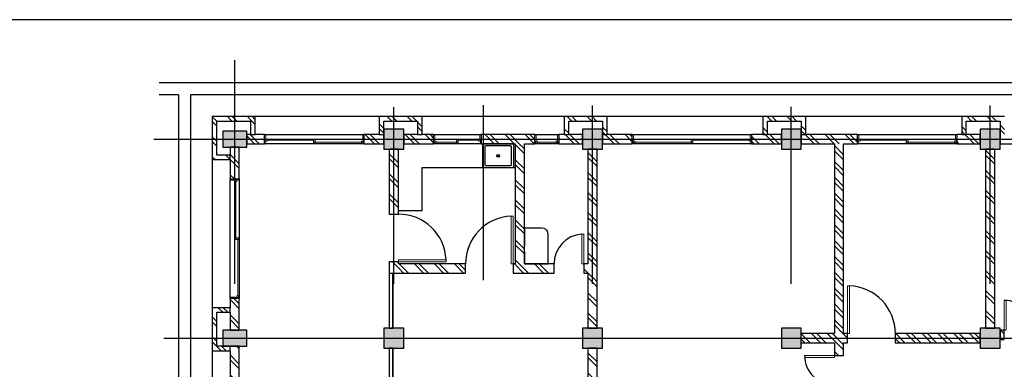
# Model space of a CAD drawing. Header units: inches. Extents: x 0 to 1544102, y -90707 to 23144100.
# Tile 151 of 155: x 1154035 to 1178802, y 727541 to 736323. Entities that reach past the tile are written whole.
import ezdxf

# ---------------------------------------------------------------- set-up
doc = ezdxf.new("R2010")
doc.units = ezdxf.units.IN
doc.header["$LTSCALE"] = 1800
doc.header["$MEASUREMENT"] = 0
doc.linetypes.add('Grid Line', pattern=[22.225, 12.7, -3.175, 3.175, -3.175])
doc.layers.get('0').update_dxf_attribs({"color": 253})
doc.layers.add('Road', color=3, linetype='Continuous')
pattern_1 = [(45, (-45654.37, 31662), (-251.4472, 251.4472), []), (45, (-45654.37, 32043), (-251.4472, 251.4472), [])]
pattern_2 = [(45, (345775, 135858.22), (-198.87378, 198.87378), []), (45, (345907.58, 135858.22), (-198.87378, 198.87378), [])]

# ---------------------------------------------------------------- blocks, each defined once
blk = doc.blocks.new('M_Double-Flush - D6 1500 x 2100mm-677711-Level 1')
at = {"lineweight": 18}
for p, q in [((-750, -115), (-750, -865)), ((-750, -115), (-699, -115)), ((-699, -115), (-699, -865)), ((699, -115), (699, -863)), ((750, -115), (699, -115)), ((750, -115), (750, -865)), ((-750, -865), (-699, -865))]:
    blk.add_line(p, q, dxfattribs=at)
for centre, start, end in [((-750, -115), 270, 360), ((750, -115), 180, 270)]:
    blk.add_arc(centre, 750, start, end)
blk = doc.blocks.new('M_Single-Flush - D5 1200 x 2100mm-680661-Level 1')
at = {"lineweight": 18}
for p, q in [((549, -115), (549, -1316)), ((600, -115), (549, -115)), ((600, -115), (600, -1316)), ((600, -1316), (549, -1316))]:
    blk.add_line(p, q, dxfattribs=at)
blk.add_arc((600, -115), 1202, 180, 267.5676)
blk = doc.blocks.new('M_Sliding with Trim - W2 2500 x1200mm-430503-Level 1')
at = {"lineweight": 18}
for p, q in [((-1218.25, 115), (-1250, 115)), ((-1218.25, -7.1), (-1218.25, 115)), ((1218.25, 115), (1250, 115)), ((1218.25, -7.1), (1218.25, 115)), ((1250, 115), (1250, -115)), ((-1250, -115), (-1230.95, -115)), ((-1230.95, -7.1), (-1218.25, -7.1)), ((-1230.95, -115), (-1230.95, -7.1)), ((-1186.5, -51.55), (-1230.95, -51.55)), ((-1218.25, -7.1), (-1186.5, -7.1)), ((-1186.5, -7.1), (-1186.5, -51.55)), ((-22.225, -29.325), (-1186.5, -29.325)), ((-22.225, -7.1), (22.225, -7.1)), ((-22.225, -96), (-22.225, -7.1)), ((22.225, -51.55), (-22.225, -51.55)), ((22.225, -96), (-22.225, -96)), ((22.225, -7.1), (22.225, -96)), ((22.225, -73.775), (1186.5, -73.775)), ((1186.5, -51.55), (1230.95, -51.55)), ((1186.5, -96), (1186.5, -51.55)), ((1230.95, -96), (1186.5, -96)), ((1230.95, -7.1), (1218.25, -7.1)), ((1230.95, -115), (1230.95, -7.1)), ((1250, -115), (1230.95, -115))]:
    blk.add_line(p, q, dxfattribs=at)
blk = doc.blocks.new('M_Sliding with Trim - W1 3000 x1200mm-366998-Level 1')
at = {"lineweight": 18}
for p, q in [((-1500, 115), (-1480.95, 115)), ((-1480.95, 115), (-1480.95, 7.1)), ((-1436.5, 51.55), (-1480.95, 51.55)), ((-1480.95, 7.1), (-1468.25, 7.1)), ((-1468.25, 7.1), (-1436.5, 7.1)), ((-1468.25, 7.1), (-1468.25, -115)), ((-1436.5, 7.1), (-1436.5, 51.55)), ((-22.225, 29.325), (-1436.5, 29.325)), ((-22.225, 96), (-22.225, 7.1)), ((22.225, 96), (-22.225, 96)), ((22.225, 51.55), (-22.225, 51.55)), ((-22.225, 7.1), (22.225, 7.1)), ((22.225, 7.1), (22.225, 96)), ((22.225, 73.775), (1436.5, 73.775)), ((1436.5, 96), (1436.5, 51.55)), ((1480.95, 96), (1436.5, 96)), ((1436.5, 51.55), (1480.95, 51.55)), ((1468.25, 7.1), (1468.25, -115)), ((1480.95, 7.1), (1468.25, 7.1)), ((1480.95, 115), (1480.95, 7.1)), ((1500, 115), (1480.95, 115)), ((1500, -115), (1500, 115)), ((-1468.25, -115), (-1500, -115)), ((1468.25, -115), (1500, -115))]:
    blk.add_line(p, q, dxfattribs=at)
blk = doc.blocks.new('M_Double-Flush - D2 1500 x 2100mm-359630-Level 1')
at = {"lineweight": 18}
for p, q in [((-750, 865), (-699, 865)), ((-750, 115), (-750, 865)), ((-699, 115), (-699, 865)), ((699, 115), (699, 863)), ((750, 115), (750, 865)), ((-750, 115), (-699, 115)), ((750, 115), (699, 115))]:
    blk.add_line(p, q, dxfattribs=at)
for centre, start, end in [((-750, 115), 0, 90), ((750, 115), 90, 180)]:
    blk.add_arc(centre, 750, start, end)
blk = doc.blocks.new('M_Single-Flush - D5 1200 x 2100mm-680594-Level 1')
at = {"lineweight": 18}
for p, q in [((549, 115), (549, 1316)), ((600, 1316), (549, 1316)), ((600, 115), (600, 1316)), ((600, 115), (549, 115))]:
    blk.add_line(p, q, dxfattribs=at)
blk.add_arc((600, 115), 1202, 92.4324, 180)
blk = doc.blocks.new('M_Single-Flush - D4 -  0750 x 2100mm-425889-Level 1')
at = {"lineweight": 18}
for p, q in [((324, 115), (324, 865)), ((375, 865), (324, 865)), ((375, 115), (375, 865)), ((375, 115), (324, 115))]:
    blk.add_line(p, q, dxfattribs=at)
blk.add_arc((375, 115), 752, 93.8903, 180)
blk = doc.blocks.new('M_Transom - V1 600 X 600-622764-Level 1')
at = {"lineweight": 18}
for p, q in [((-338.1, 115), (-319.05, 115)), ((-319.05, 51.55), (-319.05, 115)), ((-319.05, 96), (-319.05, 51.55)), ((-319.05, 96), (-274.6, 96)), ((-319.05, 51.55), (-274.6, 51.55)), ((-319.05, 51.55), (-306.35, 51.55)), ((-306.35, -115), (-306.35, 51.55)), ((-274.6, 96), (-274.6, 51.55)), ((-274.6, 73.775), (198.4, 73.775)), ((198.4, 96), (198.4, 51.55)), ((242.85, 96), (198.4, 96)), ((242.85, 51.55), (198.4, 51.55)), ((230.15, 51.55), (242.85, 51.55)), ((230.15, 51.55), (230.15, -115)), ((242.85, 51.55), (242.85, 115)), ((261.9, 115), (242.85, 115)), ((242.85, 96), (242.85, 51.55)), ((-306.35, -115), (-338.1, -115)), ((230.15, -115), (261.9, -115))]:
    blk.add_line(p, q, dxfattribs=at)
blk = doc.blocks.new('M_Sliding with Trim - W3 1200 x1200mm-430111-Level 1')
at = {"lineweight": 18}
for p, q in [((-600, 115), (-580.95, 115)), ((-580.95, 115), (-580.95, 7.1)), ((-536.5, 51.55), (-580.95, 51.55)), ((-580.95, 7.1), (-568.25, 7.1)), ((-568.25, 7.1), (-536.5, 7.1)), ((-568.25, 7.1), (-568.25, -115)), ((-536.5, 7.1), (-536.5, 51.55)), ((-22.225, 29.325), (-536.5, 29.325)), ((-22.225, 96), (-22.225, 7.1)), ((22.225, 96), (-22.225, 96)), ((22.225, 51.55), (-22.225, 51.55)), ((-22.225, 7.1), (22.225, 7.1)), ((22.225, 7.1), (22.225, 96)), ((22.225, 73.775), (536.5, 73.775)), ((536.5, 96), (536.5, 51.55)), ((580.95, 96), (536.5, 96)), ((536.5, 51.55), (580.95, 51.55)), ((568.25, 7.1), (568.25, -115)), ((580.95, 7.1), (568.25, 7.1)), ((580.95, 115), (580.95, 7.1)), ((600, 115), (580.95, 115)), ((600, -115), (600, 115)), ((-568.25, -115), (-600, -115)), ((568.25, -115), (600, -115))]:
    blk.add_line(p, q, dxfattribs=at)
blk = doc.blocks.new('A$C47285893')
for points in [[(56, -41), (56, 676, 0.414214), (21, 711), (-509, 711, 0.414214), (-544, 676), (-544, -41, 0.414214), (-509, -76), (21, -76, 0.414214)], [(0, 0), (0, 635, 0.414214), (-20, 655), (-467, 655, 0.414214), (-488, 635), (-488, 0, 0.414214), (-467, -20), (-20, -20, 0.414214)]]:
    blk.add_lwpolyline(points, format="xyb", close=True)
for radius in [33.3, 25]:
    blk.add_circle((-240, 318), radius)
blk = doc.blocks.new('A$C6CC2746C')
at = {"lineweight": 9}
h = blk.add_hatch(dxfattribs=at)
h.set_pattern_fill('FP_1', color=256, style=0, pattern_type=2)
h.set_pattern_definition(pattern_1)
h.paths.add_polyline_path([(-39606, 2139), (-39376, 2139), (-39376, 2239), (-39606, 2239)], flags=0)
h.paths.add_polyline_path([(-39376, 3739), (-39376, 6639), (-39606, 6639), (-39606, 3739)], flags=0)
h = blk.add_hatch(dxfattribs=at)
h.set_pattern_fill('FP_1', color=256, style=0, pattern_type=2)
h.set_pattern_definition(pattern_1)
h.paths.add_polyline_path([(-44291, 2139), (-44291, 2254), (-44971, 2254), (-44971, 2139), (-44856, 2139)], flags=0)
h = blk.add_hatch(dxfattribs=at)
h.set_pattern_fill('FP_1', color=256, style=0, pattern_type=2)
h.set_pattern_definition(pattern_1)
h.paths.add_polyline_path([(-44856, 1289), (-44856, 2139), (-44971, 2139), (-44971, 1289)], flags=0)
for points in [[(-44156, 1639), (-44156, 2139), (-44656, 2139), (-44656, 1639)], [(-39156, 1639), (-39156, 2139), (-39656, 2139), (-39656, 1639)], [(-44156, -3361), (-44156, -2861), (-44656, -2861), (-44656, -3361)], [(-39156, -3361), (-39156, -2861), (-39656, -2861), (-39656, -3361)], [(-44156, -8361), (-44156, -7861), (-44656, -7861), (-44656, -8361)], [(-39156, -8361), (-39156, -7861), (-39656, -7861), (-39656, -8361)], [(-44156, -13361), (-44156, -12861), (-44656, -12861), (-44656, -13361)], [(-39156, -13361), (-39156, -12861), (-39656, -12861), (-39656, -13361)], [(-44206, -17411), (-44206, -16811), (-44606, -16811), (-44606, -17411)], [(-39206, -17411), (-39206, -16811), (-39606, -16811), (-39606, -17411)]]:
    blk.add_hatch(color=256).paths.add_polyline_path(points, flags=0)
h = blk.add_hatch(dxfattribs=at)
h.set_pattern_fill('FP_1', color=256, style=0, pattern_type=2)
h.set_pattern_definition(pattern_1)
h.paths.add_polyline_path([(-39656, 1774), (-39656, 2004), (-44156, 2004), (-44156, 1774), (-43867, 1774)], flags=0)
h = blk.add_hatch(dxfattribs=at)
h.set_pattern_fill('FP_1', color=256, style=0, pattern_type=2)
h.set_pattern_definition(pattern_1)
h.paths.add_polyline_path([(-44521, -2861), (-44291, -2861), (-44291, -1446), (-44521, -1446), (-44521, -2746)], flags=0)
h.paths.add_polyline_path([(-44521, 1054), (-44291, 1054), (-44291, 1639), (-44521, 1639), (-44521, 1174)], flags=0)
h = blk.add_hatch(dxfattribs=at)
h.set_pattern_fill('ANSI32', color=256, scale=750, style=0)
h.set_pattern_definition(pattern_2)
h.paths.add_polyline_path([(-39291, -1796), (-39291, -1696), (-39521, -1696), (-39521, -1796)], flags=0)
h.paths.add_polyline_path([(-39291, -496), (-39291, 1639), (-39521, 1639), (-39521, -496)], flags=0)
h = blk.add_hatch(dxfattribs=at)
h.set_pattern_fill('FP_1', color=256, style=0, pattern_type=2)
h.set_pattern_definition(pattern_1)
h.paths.add_polyline_path([(-44521, 1174), (-44521, 1289), (-44971, 1289), (-44971, 1174)], flags=0)
h = blk.add_hatch(dxfattribs=at)
h.set_pattern_fill('ANSI32', color=256, scale=750, style=0)
h.set_pattern_definition(pattern_2)
h.paths.add_polyline_path([(-39291, -2026), (-39291, -1796), (-44291, -1796), (-44291, -2026), (-43867, -2026)], flags=0)
h = blk.add_hatch(dxfattribs=at)
h.set_pattern_fill('ANSI32', color=256, scale=750, style=0)
h.set_pattern_definition(pattern_2)
h.paths.add_polyline_path([(-37291, -2026), (-37291, -1796), (-37474, -1796), (-37474, -2026)], flags=0)
h.paths.add_polyline_path([(-39291, -2026), (-38974, -2026), (-38974, -1796), (-39291, -1796)], flags=0)
h = blk.add_hatch(dxfattribs=at)
h.set_pattern_fill('ANSI32', color=256, scale=750, style=0)
h.set_pattern_definition(pattern_2)
h.paths.add_polyline_path([(-39406, -2026), (-39521, -2026), (-39521, -2861), (-39406, -2861)])
h.paths.add_polyline_path([(-39291, -2026), (-39406, -2026), (-39406, -2861), (-39291, -2861)])
h = blk.add_hatch(dxfattribs=at)
h.set_pattern_fill('FP_1', color=256, style=0, pattern_type=2)
h.set_pattern_definition(pattern_1)
h.paths.add_polyline_path([(-44521, -2861), (-44521, -2746), (-44971, -2746), (-44971, -2861), (-44856, -2861)], flags=0)
h = blk.add_hatch(dxfattribs=at)
h.set_pattern_fill('FP_1', color=256, style=0, pattern_type=2)
h.set_pattern_definition(pattern_1)
h.paths.add_polyline_path([(-44856, -3826), (-44856, -2861), (-44971, -2861), (-44971, -3826)], flags=0)
h = blk.add_hatch(dxfattribs=at)
h.set_pattern_fill('FP_1', color=256, style=0, pattern_type=2)
h.set_pattern_definition(pattern_1)
h.paths.add_polyline_path([(-44521, -7861), (-44291, -7861), (-44291, -7111), (-44521, -7111), (-44521, -7746)], flags=0)
h.paths.add_polyline_path([(-44521, -4111), (-44291, -4111), (-44291, -3361), (-44521, -3361), (-44521, -3826)], flags=0)
h = blk.add_hatch(dxfattribs=at)
h.set_pattern_fill('FP_1', color=256, style=0, pattern_type=2)
h.set_pattern_definition(pattern_1)
h.paths.add_polyline_path([(-44521, -3826), (-44521, -3711), (-44856, -3711), (-44856, -3826)], flags=0)
h = blk.add_hatch(dxfattribs=at)
h.set_pattern_fill('FP_1', color=256, style=0, pattern_type=2)
h.set_pattern_definition(pattern_1)
h.paths.add_polyline_path([(-44521, -7861), (-44521, -7746), (-44971, -7746), (-44971, -7861), (-44856, -7861)], flags=0)
h = blk.add_hatch(dxfattribs=at)
h.set_pattern_fill('FP_1', color=256, style=0, pattern_type=2)
h.set_pattern_definition(pattern_1)
h.paths.add_polyline_path([(-44856, -8826), (-44856, -7861), (-44971, -7861), (-44971, -8826)], flags=0)
h = blk.add_hatch(dxfattribs=at)
h.set_pattern_fill('FP_1', color=256, style=0, pattern_type=2)
h.set_pattern_definition(pattern_1)
h.paths.add_polyline_path([(-39656, -8226), (-39656, -7996), (-44156, -7996), (-44156, -8226), (-40289, -8226)], flags=0)
h = blk.add_hatch(dxfattribs=at)
h.set_pattern_fill('FP_1', color=256, style=0, pattern_type=2)
h.set_pattern_definition(pattern_1)
h.paths.add_polyline_path([(-34656, -8226), (-34656, -7996), (-39156, -7996), (-39156, -8226), (-36712, -8226)], flags=0)
h = blk.add_hatch(dxfattribs=at)
h.set_pattern_fill('FP_1', color=256, style=0, pattern_type=2)
h.set_pattern_definition(pattern_1)
h.paths.add_polyline_path([(-44291, -12861), (-44291, -12111), (-44521, -12111), (-44521, -12861)], flags=0)
h.paths.add_polyline_path([(-44521, -10911), (-44291, -10911), (-44291, -9561), (-44521, -9561)], flags=0)
h.paths.add_polyline_path([(-44521, -8961), (-44291, -8961), (-44291, -8361), (-44521, -8361), (-44521, -8826)], flags=0)
h = blk.add_hatch(dxfattribs=at)
h.set_pattern_fill('FP_1', color=256, style=0, pattern_type=2)
h.set_pattern_definition(pattern_1)
h.paths.add_polyline_path([(-41041, -12996), (-41041, -11306), (-41271, -11306), (-41271, -12996)], flags=0)
h.paths.add_polyline_path([(-41271, -10106), (-41041, -10106), (-41041, -9076), (-41271, -9076), (-41271, -10056)], flags=0)
h.paths.add_polyline_path([(-41041, -8326), (-41041, -8226), (-41271, -8226), (-41271, -8326)], flags=0)
h = blk.add_hatch(dxfattribs=at)
h.set_pattern_fill('FP_1', color=256, style=0, pattern_type=2)
h.set_pattern_definition(pattern_1)
h.paths.add_polyline_path([(-44521, -8826), (-44521, -8711), (-44856, -8711), (-44856, -8826)], flags=0)
h = blk.add_hatch(dxfattribs=at)
h.set_pattern_fill('FP_1', color=256, style=0, pattern_type=2)
h.set_pattern_definition(pattern_1)
h.paths.add_polyline_path([(-41271, -10056), (-41271, -9826), (-44291, -9826), (-44291, -10056), (-41407, -10056)], flags=0)
h = blk.add_hatch(dxfattribs=at)
h.set_pattern_fill('FP_1', color=256, style=0, pattern_type=2)
h.set_pattern_definition(pattern_1)
h.paths.add_polyline_path([(-44521, -12511), (-44521, -12396), (-44971, -12396), (-44971, -12511), (-44856, -12511)], flags=0)
h = blk.add_hatch(dxfattribs=at)
h.set_pattern_fill('FP_1', color=256, style=0, pattern_type=2)
h.set_pattern_definition(pattern_1)
h.paths.add_polyline_path([(-44856, -13476), (-44856, -12511), (-44971, -12511), (-44971, -13476)], flags=0)
h = blk.add_hatch(dxfattribs=at)
h.set_pattern_fill('FP_1', color=256, style=0, pattern_type=2)
h.set_pattern_definition(pattern_1)
h.paths.add_polyline_path([(-41041, -13226), (-41041, -12996), (-41321, -12996), (-41321, -13226)], flags=0)
h.paths.add_polyline_path([(-42521, -13226), (-42521, -12996), (-44156, -12996), (-44156, -13226), (-43867, -13226)], flags=0)
h = blk.add_hatch(dxfattribs=at)
h.set_pattern_fill('FP_1', color=256, style=0, pattern_type=2)
h.set_pattern_definition(pattern_1)
h.paths.add_polyline_path([(-44521, -13476), (-44521, -13361), (-44856, -13361), (-44856, -13476)], flags=0)
h = blk.add_hatch(dxfattribs=at)
h.set_pattern_fill('FP_1', color=256, style=0, pattern_type=2)
h.set_pattern_definition(pattern_1)
h.paths.add_polyline_path([(-44291, -16811), (-44291, -16361), (-44521, -16361), (-44521, -16811)], flags=0)
h.paths.add_polyline_path([(-44291, -13861), (-44291, -13361), (-44521, -13361), (-44521, -13861)], flags=0)
h = blk.add_hatch(dxfattribs=at)
h.set_pattern_fill('FP_1', color=256, style=0, pattern_type=2)
h.set_pattern_definition(pattern_1)
h.paths.add_polyline_path([(-44971, -17676), (-44856, -17676), (-44856, -16596), (-44971, -16596), (-44971, -17366)], flags=0)
h = blk.add_hatch(dxfattribs=at)
h.set_pattern_fill('FP_1', color=256, style=0, pattern_type=2)
h.set_pattern_definition(pattern_1)
h.paths.add_polyline_path([(-44521, -16711), (-44521, -16596), (-44856, -16596), (-44856, -16711)], flags=0)
h = blk.add_hatch(dxfattribs=at)
h.set_pattern_fill('FP_1', color=256, style=0, pattern_type=2)
h.set_pattern_definition(pattern_1)
h.paths.add_polyline_path([(-39606, -17226), (-39606, -16996), (-40406, -16996), (-40406, -17226), (-40056, -17226)], flags=0)
h.paths.add_polyline_path([(-44006, -17226), (-43406, -17226), (-43406, -16996), (-44206, -16996), (-44206, -17226)], flags=0)
h = blk.add_hatch(dxfattribs=at)
h.set_pattern_fill('FP_1', color=256, style=0, pattern_type=2)
h.set_pattern_definition(pattern_1)
h.paths.add_polyline_path([(-34721, -17226), (-34606, -17226), (-34606, -16996), (-35406, -16996), (-35406, -17226), (-34923, -17226)], flags=0)
h.paths.add_polyline_path([(-39206, -17226), (-38406, -17226), (-38406, -16996), (-39206, -16996)], flags=0)
h = blk.add_hatch(dxfattribs=at)
h.set_pattern_fill('FP_1', color=256, style=0, pattern_type=2)
h.set_pattern_definition(pattern_1)
h.paths.add_polyline_path([(-43891, -17561), (-43891, -17226), (-44006, -17226), (-44006, -17561)], flags=0)
h = blk.add_hatch(dxfattribs=at)
h.set_pattern_fill('FP_1', color=256, style=0, pattern_type=2)
h.set_pattern_definition(pattern_1)
h.paths.add_polyline_path([(-40056, -17676), (-40056, -17226), (-40171, -17226), (-40171, -17676)], flags=0)
h = blk.add_hatch(dxfattribs=at)
h.set_pattern_fill('FP_1', color=256, style=0, pattern_type=2)
h.set_pattern_definition(pattern_1)
h.paths.add_polyline_path([(-39091, -17561), (-39091, -17226), (-39206, -17226), (-39206, -17561)], flags=0)
h = blk.add_hatch(dxfattribs=at)
h.set_pattern_fill('FP_1', color=256, style=0, pattern_type=2)
h.set_pattern_definition(pattern_1)
h.paths.add_polyline_path([(-44856, -17676), (-43891, -17676), (-43891, -17561), (-44856, -17561)], flags=0)
h = blk.add_hatch(dxfattribs=at)
h.set_pattern_fill('FP_1', color=256, style=0, pattern_type=2)
h.set_pattern_definition(pattern_1)
h.paths.add_polyline_path([(-39091, -17676), (-39091, -17561), (-40056, -17561), (-40056, -17676)], flags=0)
at = {"linetype": 'Grid Line'}
for p, q in [((-44406, -19143), (-44406, 14468)), ((-39406, -18899), (-39406, 12869)), ((-768, 1889), (-45250, 1889)), ((-768, -3111), (-45221, -3111)), ((-768, -8111), (-45251, -8111)), ((-12291, -10856), (-45257, -10856)), ((-768, -13111), (-45213, -13111)), ((-768, -17111), (-46391, -17111))]:
    blk.add_line(p, q, dxfattribs=at)
for p, q in [((-45821, 13304), (-45821, -19014)), ((-45521, 13004), (-45521, -18226)), ((-44156, 2139), (-44656, 2139)), ((-44656, 2139), (-44656, 1639)), ((-44156, 1639), (-44156, 2139)), ((-39156, 2139), (-39656, 2139)), ((-39656, 2139), (-39656, 1639)), ((-39156, 1639), (-39156, 2139)), ((-44656, 1639), (-44156, 1639)), ((-39656, 1639), (-39156, 1639)), ((-44521, 1174), (-44521, 1289)), ((-44971, 1174), (-44971, -2746)), ((-44521, -1446), (-44521, 1054)), ((-44291, 1054), (-44291, -1446)), ((-44156, -2861), (-44656, -2861)), ((-44656, -2861), (-44656, -3361)), ((-44521, -2861), (-44521, -2746)), ((-44156, -3361), (-44156, -2861)), ((-39156, -2861), (-39656, -2861)), ((-39656, -2861), (-39656, -3361)), ((-39156, -3361), (-39156, -2861)), ((-44656, -3361), (-44156, -3361)), ((-39656, -3361), (-39156, -3361)), ((-44521, -3826), (-44521, -3711)), ((-44971, -3826), (-44971, -7746)), ((-44521, -7111), (-44521, -4111)), ((-44291, -4111), (-44291, -7111)), ((-44156, -7861), (-44656, -7861)), ((-44656, -7861), (-44656, -8361)), ((-44521, -7861), (-44521, -7746)), ((-44156, -8361), (-44156, -7861)), ((-39156, -7861), (-39656, -7861)), ((-39656, -7861), (-39656, -8361)), ((-39156, -8361), (-39156, -7861)), ((-44656, -8361), (-44156, -8361)), ((-39656, -8361), (-39156, -8361)), ((-44971, -8826), (-44971, -12396)), ((-44521, -8826), (-44521, -8711)), ((-44521, -9561), (-44521, -8961)), ((-44291, -8961), (-44291, -9561)), ((-42171, -9386), (-42171, -9826)), ((-41271, -9226), (-42011, -9226)), ((-41271, -9826), (-41271, -9226)), ((-42171, -9826), (-41738, -9826)), ((-41586, -9826), (-41271, -9826)), ((-43691, -12396), (-43691, -10056)), ((-44521, -12111), (-44521, -10911)), ((-44291, -10911), (-44291, -12111)), ((-44521, -12511), (-44521, -12396)), ((-42611, -12396), (-43691, -12396)), ((-42611, -12996), (-42611, -12396)), ((-44156, -12861), (-44656, -12861)), ((-44656, -12861), (-44656, -13361)), ((-44156, -13361), (-44156, -12861)), ((-39156, -12861), (-39656, -12861)), ((-39656, -12861), (-39656, -13361)), ((-39156, -13361), (-39156, -12861)), ((-41041, -13226), (-41041, -13126)), ((-44656, -13361), (-44156, -13361)), ((-44521, -13476), (-44521, -13361)), ((-39656, -13132), (-41041, -13132)), ((-39656, -13220), (-41041, -13220)), ((-39656, -13361), (-39156, -13361)), ((-35956, -13132), (-39156, -13132)), ((-35956, -13220), (-39156, -13220)), ((-44971, -13476), (-44971, -16596)), ((-44521, -16361), (-44521, -13861)), ((-44291, -13861), (-44291, -16361)), ((-44206, -16811), (-44606, -16811)), ((-44606, -16811), (-44606, -17411)), ((-44521, -16711), (-44521, -16596)), ((-44206, -17411), (-44206, -16811)), ((-39206, -16811), (-39606, -16811)), ((-39606, -16811), (-39606, -17411)), ((-39206, -17411), (-39206, -16811)), ((-43406, -16996), (-40406, -16996)), ((-43891, -17226), (-44006, -17226)), ((-40406, -17226), (-43406, -17226)), ((-40056, -17226), (-40171, -17226)), ((-39091, -17226), (-39206, -17226)), ((-44606, -17411), (-44206, -17411)), ((-39606, -17411), (-39206, -17411)), ((-43891, -17676), (-40171, -17676)), ((-39091, -17676), (-34721, -17676)), ((-45521, -18226), (-33146, -18226)), ((-45521, -18526), (-45521, -19014)), ((-45521, -18526), (-33146, -18526))]:
    blk.add_line(p, q)
at = {"lineweight": 25}
for p, q in [((-44291, 2139), (-44291, 3639)), ((-44971, 2254), (-44971, 1174)), ((-39606, 2239), (-39606, 2139)), ((-39376, 2239), (-39606, 2239)), ((-39376, 2139), (-39376, 2239)), ((-44856, 2139), (-44291, 2139)), ((-44856, 1289), (-44856, 2139)), ((-39656, 2004), (-44156, 2004)), ((-44156, 2004), (-44156, 1774)), ((-39656, 1774), (-39656, 2004)), ((-39606, 2139), (-39376, 2139)), ((-44156, 1774), (-39656, 1774)), ((-44521, 1639), (-44521, 1289)), ((-44291, 1639), (-44521, 1639)), ((-44291, 1054), (-44291, 1639)), ((-39521, 1639), (-39521, -496)), ((-39291, 1639), (-39521, 1639)), ((-39291, -496), (-39291, 1639)), ((-44521, 1289), (-44856, 1289)), ((-44971, 1174), (-44521, 1174)), ((-44521, 1174), (-44521, 1054)), ((-44521, 1054), (-44291, 1054)), ((-39521, -496), (-39291, -496)), ((-44521, -1446), (-44521, -2746)), ((-44291, -1446), (-44521, -1446)), ((-44291, -1796), (-44291, -1446)), ((-39521, -1696), (-39521, -1796)), ((-39291, -1696), (-39521, -1696)), ((-39291, -1796), (-39291, -1696)), ((-39521, -1796), (-44291, -1796)), ((-38974, -1796), (-39291, -1796)), ((-38974, -2026), (-38974, -1796)), ((-44291, -2861), (-44291, -2026)), ((-44291, -2026), (-39521, -2026)), ((-39521, -2026), (-39521, -2861)), ((-39291, -2026), (-38974, -2026)), ((-39291, -2861), (-39291, -2026)), ((-44521, -2746), (-44971, -2746)), ((-44971, -2746), (-44971, -3826)), ((-44856, -2861), (-44291, -2861)), ((-44856, -3711), (-44856, -2861)), ((-39291, -2861), (-39521, -2861)), ((-44291, -3361), (-44521, -3361)), ((-44521, -3361), (-44521, -3711)), ((-44291, -4111), (-44291, -3361)), ((-44521, -3711), (-44856, -3711)), ((-44971, -3826), (-44521, -3826)), ((-44521, -3826), (-44521, -4111)), ((-44521, -4111), (-44291, -4111)), ((-44291, -7111), (-44521, -7111)), ((-44521, -7111), (-44521, -7746)), ((-44291, -7861), (-44291, -7111)), ((-44521, -7746), (-44971, -7746)), ((-44971, -7746), (-44971, -8826)), ((-44856, -7861), (-44291, -7861)), ((-44856, -8711), (-44856, -7861)), ((-39656, -7996), (-44156, -7996)), ((-44156, -7996), (-44156, -8226)), ((-39656, -8226), (-39656, -7996)), ((-37291, -7996), (-39156, -7996)), ((-39156, -7996), (-39156, -8226)), ((-44521, -8361), (-44521, -8711)), ((-44291, -8361), (-44521, -8361)), ((-44291, -8961), (-44291, -8361)), ((-44156, -8226), (-41271, -8226)), ((-41271, -8226), (-41271, -8326)), ((-41271, -8326), (-41041, -8326)), ((-41041, -8226), (-39656, -8226)), ((-41041, -8326), (-41041, -8226)), ((-39156, -8226), (-34656, -8226)), ((-44971, -8826), (-44521, -8826)), ((-44521, -8711), (-44856, -8711)), ((-44521, -8826), (-44521, -8961)), ((-44521, -8961), (-44291, -8961)), ((-41041, -9076), (-41271, -9076)), ((-41271, -9076), (-41271, -9826)), ((-41041, -10106), (-41041, -9076)), ((-44521, -9561), (-44521, -10911)), ((-44291, -9561), (-44521, -9561)), ((-44291, -9826), (-44291, -9561)), ((-41271, -9826), (-44291, -9826)), ((-44291, -10911), (-44291, -10056)), ((-44291, -10056), (-41271, -10056)), ((-41271, -10056), (-41271, -10106)), ((-41271, -10106), (-41041, -10106)), ((-44521, -10911), (-44291, -10911)), ((-41041, -11306), (-41271, -11306)), ((-41271, -11306), (-41271, -12996)), ((-41041, -13126), (-41041, -11306)), ((-44521, -12111), (-44521, -12396)), ((-44291, -12111), (-44521, -12111)), ((-44291, -12861), (-44291, -12111)), ((-44521, -12396), (-44971, -12396)), ((-44971, -12396), (-44971, -13476)), ((-44856, -12511), (-44521, -12511)), ((-44856, -13361), (-44856, -12511)), ((-44521, -12511), (-44521, -12861)), ((-44521, -12861), (-44291, -12861)), ((-42521, -12996), (-44156, -12996)), ((-44156, -12996), (-44156, -13226)), ((-42521, -13226), (-42521, -12996)), ((-41271, -12996), (-41321, -12996)), ((-41321, -12996), (-41321, -13226)), ((-39656, -13126), (-41041, -13126)), ((-39656, -13226), (-39656, -13126)), ((-35956, -13126), (-39156, -13126)), ((-39156, -13126), (-39156, -13226)), ((-44291, -13361), (-44856, -13361)), ((-44291, -13861), (-44291, -13361)), ((-44156, -13226), (-42521, -13226)), ((-41321, -13226), (-41041, -13226)), ((-41041, -13226), (-39656, -13226)), ((-39156, -13226), (-35956, -13226)), ((-44971, -13476), (-44521, -13476)), ((-44521, -13476), (-44521, -13861)), ((-44521, -13861), (-44291, -13861)), ((-44291, -16361), (-44521, -16361)), ((-44521, -16361), (-44521, -16596)), ((-44291, -16811), (-44291, -16361)), ((-44971, -16596), (-44971, -17676)), ((-44521, -16596), (-44971, -16596)), ((-44856, -17561), (-44856, -16711)), ((-44856, -16711), (-44521, -16711)), ((-44521, -16711), (-44521, -16811)), ((-44521, -16811), (-44291, -16811)), ((-43406, -16996), (-44206, -16996)), ((-44206, -16996), (-44206, -17226)), ((-43406, -17226), (-43406, -16996)), ((-39606, -16996), (-40406, -16996)), ((-40406, -16996), (-40406, -17226)), ((-39606, -17226), (-39606, -16996)), ((-38406, -16996), (-39206, -16996)), ((-39206, -16996), (-39206, -17561)), ((-44206, -17226), (-44006, -17226)), ((-44006, -17226), (-44006, -17561)), ((-43891, -17226), (-43406, -17226)), ((-43891, -17676), (-43891, -17226)), ((-40406, -17226), (-40171, -17226)), ((-40171, -17226), (-40171, -17676)), ((-40056, -17226), (-39606, -17226)), ((-40056, -17561), (-40056, -17226)), ((-39091, -17226), (-38406, -17226)), ((-39091, -17676), (-39091, -17226)), ((-44006, -17561), (-44856, -17561)), ((-39206, -17561), (-40056, -17561)), ((-44971, -17676), (-43891, -17676)), ((-40171, -17676), (-39091, -17676))]:
    blk.add_line(p, q, dxfattribs=at)
blk.add_arc((-42011, -9386), 160, 90, 180)
for name, p, rotation in [('M_Double-Flush - D6 1500 x 2100mm-677711-Level 1', (-39491, 2989), 270), ('M_Sliding with Trim - W2 2500 x1200mm-430503-Level 1', (-44406, -196), 90), ('M_Single-Flush - D5 1200 x 2100mm-680661-Level 1', (-39406, -1096), 270), ('M_Double-Flush - D2 1500 x 2100mm-359630-Level 1', (-38224, -1911), 180), ('M_Sliding with Trim - W1 3000 x1200mm-366998-Level 1', (-44406, -5611), 270), ('M_Single-Flush - D4 -  0750 x 2100mm-425889-Level 1', (-41156, -8701), 90), ('M_Transom - V1 600 X 600-622764-Level 1', (-44406, -9299), 270), ('M_Single-Flush - D5 1200 x 2100mm-680594-Level 1', (-41156, -10706), 90), ('M_Sliding with Trim - W3 1200 x1200mm-430111-Level 1', (-44406, -11511), 270), ('M_Sliding with Trim - W2 2500 x1200mm-430503-Level 1', (-44406, -15111), 90)]:
    blk.add_blockref(name, p, dxfattribs=dict(rotation=rotation))
at = {"ltscale": 500}
blk.add_blockref('A$C47285893', (-43747, -10804), dxfattribs=at)
for name, p in [('M_Single-Flush - D5 1200 x 2100mm-680594-Level 1', (-41921, -13111)), ('M_Sliding with Trim - W1 3000 x1200mm-366998-Level 1', (-41906, -17111))]:
    blk.add_blockref(name, p)
blk = doc.blocks.new('key plan')
at = {"layer": 'Road'}
blk.add_line((-175999.9, -357250), (-175999.9, -9002.9), dxfattribs=at)
at = {"ltscale": 100, "rotation": 180}
blk.add_blockref('A$C6CC2746C', (-223406.1, -43361), dxfattribs=at)

msp = doc.modelspace()

# ---------------------------------------------------------------- block references
at = {"rotation": 89.99999999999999}
msp.add_blockref('key plan', (1133194.68, 912322.72), dxfattribs=at)

doc.saveas('drawing.dxf')
